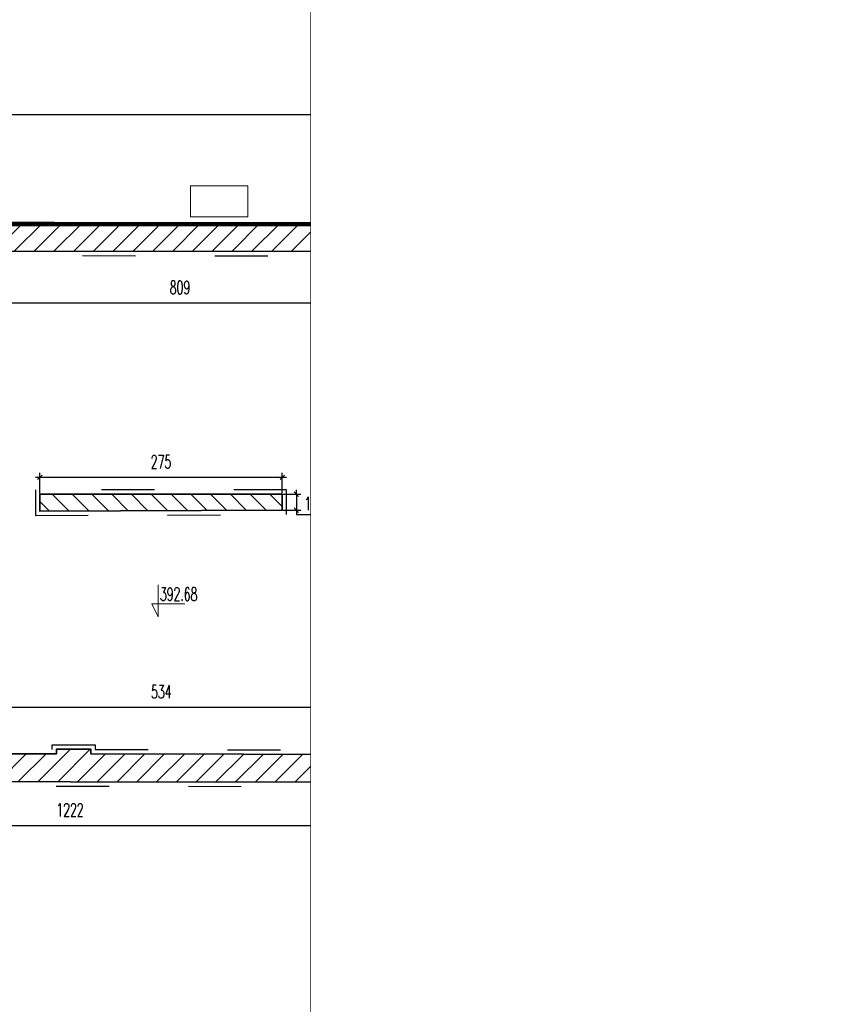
# Model space of a CAD drawing. Header units: millimetres. Extents: x 19887 to 192597, y -14203 to 39042.
# Tile 158 of 256: x 49668 to 51688, y -9455 to -6998. Entities that reach past the tile are written whole.
import ezdxf

# ---------------------------------------------------------------- set-up
doc = ezdxf.new("R2010")
doc.units = ezdxf.units.MM
doc.set_wipeout_variables(frame=1)
doc.linetypes.add('ACAD_ISO03W100', pattern=[30, 12, -18])
doc.linetypes.add('DASHED2', pattern=[9.525, 6.35, -3.175])
doc.layers.get('Defpoints').update_dxf_attribs({"color": 4})
for name, color, linetype in [('A_DBA-RAMKI', 6, 'Continuous'), ('A_DBA-WYMIAR', 1, 'Continuous'), ('Basen_rzut_poziom_1_widok', 252, 'Continuous'), ('Sufit podwieszany', 252, 'Continuous'), ('Wymiarowanie', 3, 'Continuous'), ('Wypełnienie', 252, 'Continuous')]:
    doc.layers.add(name, color=color, linetype=linetype)
for name, color, linetype, lineweight in [('Basen_rzut_poziom_1_obrys', 252, 'Continuous', 35), ('koty wysokościowe', 252, 'Continuous', 0), ('Schody', 252, 'Continuous', 5), ('Tabela', 1, 'Continuous', 0)]:
    doc.layers.add(name, color=color, linetype=linetype, lineweight=lineweight)
doc.styles.add('ROMANS', font='romans.shx', dxfattribs={"width": 0.6})
doc.styles.get("Standard").update_dxf_attribs({"font": 'arial.ttf'})
doc.dimstyles.new('000001FB70622F18', dxfattribs={"dimtxt": 20, "dimasz": 5, "dimexe": 5, "dimexo": 1, "dimgap": 20, "dimtad": 1, "dimtoh": 1, "dimdec": 0, "dimtxsty": 'Standard', "dimblk": 'OBLIQUE', "dimcen": 0, "dimdle": 5, "dimclrd": 252, "dimclre": 252, "dimclrt": 252, "dimadec": 0, "dimazin": 0, "dimtfac": 1, "dimtdec": 0, "dimtmove": 0, "dimatfit": 3, "dimldrblk": 'OBLIQUE', "dimfxl": 150, "dimfxlon": 1, "dimlwd": 25, "dimlwe": 25, "dimarcsym": 1})
pattern_1 = [(45, (-31599.654, -23084.227), (-11.22532, 11.22532), [])]

# ---------------------------------------------------------------- blocks, each defined once
blk = doc.blocks.new('_Oblique')
at = {"color": 0, "linetype": 'ByBlock', "lineweight": -2}
blk.add_line((-0.5, -0.5), (0.5, 0.5), dxfattribs=at)
blk = doc.blocks.new('*D606')
at = {"layer": 'Defpoints', "color": 0}
for p in [(408.5, -3823.1), (1217.6, -3822.8), (1217.6, -3881.6)]:
    blk.add_point(p, dxfattribs=at)
at = {"layer": 'Wymiarowanie', "color": 252, "linetype": 'Continuous', "lineweight": 25}
for p, q in [((408.5, -3824.1), (408.5, -3886.6)), ((1217.6, -3823.8), (1217.6, -3886.6)), ((403.5, -3881.6), (1222.6, -3881.6))]:
    blk.add_line(p, q, dxfattribs=at)
at = {"layer": 'Wymiarowanie', "color": 252, "linetype": 'ByBlock', "lineweight": 25, "xscale": 5, "yscale": 5, "zscale": 5, "rotation": 180}
blk.add_blockref('_Oblique', (408.5, -3881.6), dxfattribs=at)
at = {"layer": 'Wymiarowanie', "color": 252, "linetype": 'ByBlock', "lineweight": 25, "xscale": 5, "yscale": 5, "zscale": 5}
blk.add_blockref('_Oblique', (1217.6, -3881.6), dxfattribs=at)
at = {"layer": 'Wymiarowanie', "color": 252, "insert": (813, -3864.1), "char_height": 15, "attachment_point": 5, "style": 'ROMANS'}
blk.add_mtext('809', dxfattribs=at)
blk = doc.blocks.new('*D608')
at = {"layer": 'Defpoints', "color": 0}
for p in [(1217.6, -3822.8), (1229.4, -3822.8), (1229.4, -3881.6)]:
    blk.add_point(p, dxfattribs=at)
at = {"layer": 'Wymiarowanie', "color": 252, "linetype": 'Continuous', "lineweight": 25}
for p, q in [((1217.6, -3823.8), (1217.6, -3886.6)), ((1229.4, -3823.8), (1229.4, -3886.6)), ((1212.6, -3881.6), (1234.4, -3881.6)), ((1217.6, -3881.6), (1212.6, -3881.6)), ((1318.8, -3916.6), (1223.5, -3881.6)), ((1229.4, -3881.6), (1234.4, -3881.6)), ((1352.1, -3916.6), (1318.8, -3916.6))]:
    blk.add_line(p, q, dxfattribs=at)
at = {"layer": 'Wymiarowanie', "color": 252, "linetype": 'ByBlock', "lineweight": 25, "xscale": 5, "yscale": 5, "zscale": 5}
blk.add_blockref('_Oblique', (1217.6, -3881.6), dxfattribs=at)
at = {"layer": 'Wymiarowanie', "color": 252, "linetype": 'ByBlock', "lineweight": 25, "xscale": 5, "yscale": 5, "zscale": 5, "rotation": 180}
blk.add_blockref('_Oblique', (1229.4, -3881.6), dxfattribs=at)
at = {"layer": 'Wymiarowanie', "color": 252, "insert": (1335.4, -3899.1), "char_height": 15, "attachment_point": 5, "style": 'ROMANS'}
blk.add_mtext('12', dxfattribs=at)
blk = doc.blocks.new('*D609')
at = {"layer": 'Defpoints', "color": 0}
for p in [(1229.4, -3822.8), (2344.3, -3822.5), (2344.3, -3880.7)]:
    blk.add_point(p, dxfattribs=at)
at = {"layer": 'Wymiarowanie', "color": 252, "linetype": 'Continuous', "lineweight": 25}
for p, q in [((1229.4, -3823.8), (1229.4, -3885.7)), ((2344.3, -3823.5), (2344.3, -3885.7)), ((1224.4, -3880.7), (2349.3, -3880.7))]:
    blk.add_line(p, q, dxfattribs=at)
at = {"layer": 'Wymiarowanie', "color": 252, "linetype": 'ByBlock', "lineweight": 25, "xscale": 5, "yscale": 5, "zscale": 5, "rotation": 180}
blk.add_blockref('_Oblique', (1229.4, -3880.7), dxfattribs=at)
at = {"layer": 'Wymiarowanie', "color": 252, "linetype": 'ByBlock', "lineweight": 25, "xscale": 5, "yscale": 5, "zscale": 5}
blk.add_blockref('_Oblique', (2344.3, -3880.7), dxfattribs=at)
at = {"layer": 'Wymiarowanie', "color": 252, "insert": (1786.8, -3863.2), "char_height": 15, "attachment_point": 5, "style": 'ROMANS'}
blk.add_mtext('1115', dxfattribs=at)
blk = doc.blocks.new('*D688')
at = {"layer": 'Defpoints', "color": 0}
for p in [(524.9, -4340.2), (1058.7, -4340.2), (1058.7, -4340.2)]:
    blk.add_point(p, dxfattribs=at)
at = {"layer": 'Wymiarowanie', "color": 252, "linetype": 'Continuous', "lineweight": 25}
for p, q in [((519.9, -4340.2), (1063.7, -4340.2)), ((524.9, -4339.2), (524.9, -4335.2)), ((1058.7, -4339.2), (1058.7, -4335.2))]:
    blk.add_line(p, q, dxfattribs=at)
at = {"layer": 'Wymiarowanie', "color": 252, "linetype": 'ByBlock', "lineweight": 25, "xscale": 5, "yscale": 5, "zscale": 5, "rotation": 180}
blk.add_blockref('_Oblique', (524.9, -4340.2), dxfattribs=at)
at = {"layer": 'Wymiarowanie', "color": 252, "linetype": 'ByBlock', "lineweight": 25, "xscale": 5, "yscale": 5, "zscale": 5}
blk.add_blockref('_Oblique', (1058.7, -4340.2), dxfattribs=at)
at = {"layer": 'Wymiarowanie', "color": 252, "insert": (791.8, -4322.7), "char_height": 15, "attachment_point": 5, "style": 'ROMANS'}
blk.add_mtext('534', dxfattribs=at)
blk = doc.blocks.new('*D687')
at = {"layer": 'Defpoints', "color": 0}
for p in [(1058.7, -4340.2), (1072.4, -4340.2), (1072.4, -4340.2)]:
    blk.add_point(p, dxfattribs=at)
at = {"layer": 'Wymiarowanie', "color": 252, "linetype": 'Continuous', "lineweight": 25}
for p, q in [((1024.2, -4313.7), (1057.9, -4313.7)), ((1057.9, -4313.7), (1065.5, -4340.2)), ((1053.7, -4340.2), (1077.4, -4340.2)), ((1058.7, -4340.2), (1053.7, -4340.2)), ((1058.7, -4339.2), (1058.7, -4335.2)), ((1072.4, -4339.2), (1072.4, -4335.2)), ((1072.4, -4340.2), (1077.4, -4340.2))]:
    blk.add_line(p, q, dxfattribs=at)
at = {"layer": 'Wymiarowanie', "color": 252, "linetype": 'ByBlock', "lineweight": 25, "xscale": 5, "yscale": 5, "zscale": 5}
blk.add_blockref('_Oblique', (1058.7, -4340.2), dxfattribs=at)
at = {"layer": 'Wymiarowanie', "color": 252, "linetype": 'ByBlock', "lineweight": 25, "xscale": 5, "yscale": 5, "zscale": 5, "rotation": 180}
blk.add_blockref('_Oblique', (1072.4, -4340.2), dxfattribs=at)
at = {"layer": 'Wymiarowanie', "color": 252, "insert": (1041.1, -4296.2), "char_height": 15, "attachment_point": 5, "style": 'ROMANS'}
blk.add_mtext('14', dxfattribs=at)
blk = doc.blocks.new('*D689')
at = {"layer": 'Defpoints', "color": 0}
for p in [(1072.4, -4340.2), (1216.8, -4337.7), (1216.8, -4340.2)]:
    blk.add_point(p, dxfattribs=at)
at = {"layer": 'Wymiarowanie', "color": 252, "linetype": 'Continuous', "lineweight": 25}
for p, q in [((1067.4, -4340.2), (1221.8, -4340.2)), ((1072.4, -4339.2), (1072.4, -4335.2)), ((1216.8, -4338.7), (1216.8, -4345.2))]:
    blk.add_line(p, q, dxfattribs=at)
at = {"layer": 'Wymiarowanie', "color": 252, "linetype": 'ByBlock', "lineweight": 25, "xscale": 5, "yscale": 5, "zscale": 5, "rotation": 180}
blk.add_blockref('_Oblique', (1072.4, -4340.2), dxfattribs=at)
at = {"layer": 'Wymiarowanie', "color": 252, "linetype": 'ByBlock', "lineweight": 25, "xscale": 5, "yscale": 5, "zscale": 5}
blk.add_blockref('_Oblique', (1216.8, -4340.2), dxfattribs=at)
at = {"layer": 'Wymiarowanie', "color": 252, "insert": (1144.6, -4322.7), "char_height": 15, "attachment_point": 5, "style": 'ROMANS'}
blk.add_mtext('144', dxfattribs=at)
blk = doc.blocks.new('*D690')
at = {"layer": 'Defpoints', "color": 0}
for p in [(1216.8, -4337.7), (1229.4, -4338), (1229.4, -4340.2)]:
    blk.add_point(p, dxfattribs=at)
at = {"layer": 'Wymiarowanie', "color": 252, "linetype": 'Continuous', "lineweight": 25}
for p, q in [((1211.8, -4340.2), (1234.4, -4340.2)), ((1216.8, -4340.2), (1211.8, -4340.2)), ((1216.8, -4338.7), (1216.8, -4345.2)), ((1238.3, -4366.6), (1223.1, -4340.2)), ((1229.4, -4339), (1229.4, -4345.2)), ((1229.4, -4340.2), (1234.4, -4340.2)), ((1271.6, -4366.6), (1238.3, -4366.6))]:
    blk.add_line(p, q, dxfattribs=at)
at = {"layer": 'Wymiarowanie', "color": 252, "linetype": 'ByBlock', "lineweight": 25, "xscale": 5, "yscale": 5, "zscale": 5}
blk.add_blockref('_Oblique', (1216.8, -4340.2), dxfattribs=at)
at = {"layer": 'Wymiarowanie', "color": 252, "linetype": 'ByBlock', "lineweight": 25, "xscale": 5, "yscale": 5, "zscale": 5, "rotation": 180}
blk.add_blockref('_Oblique', (1229.4, -4340.2), dxfattribs=at)
at = {"layer": 'Wymiarowanie', "color": 252, "insert": (1254.9, -4349.1), "char_height": 15, "attachment_point": 5, "style": 'ROMANS'}
blk.add_mtext('13', dxfattribs=at)
blk = doc.blocks.new('*D691')
at = {"layer": 'Defpoints', "color": 0}
for p in [(1229.4, -4338), (2337.7, -4340.2), (2337.7, -4393.1)]:
    blk.add_point(p, dxfattribs=at)
at = {"layer": 'Wymiarowanie', "color": 252, "linetype": 'Continuous', "lineweight": 25}
for p, q in [((1224.4, -4340.2), (2342.7, -4340.2)), ((1229.4, -4339), (1229.4, -4345.2)), ((2337.7, -4392.1), (2337.7, -4335.2))]:
    blk.add_line(p, q, dxfattribs=at)
at = {"layer": 'Wymiarowanie', "color": 252, "linetype": 'ByBlock', "lineweight": 25, "xscale": 5, "yscale": 5, "zscale": 5, "rotation": 180}
blk.add_blockref('_Oblique', (1229.4, -4340.2), dxfattribs=at)
at = {"layer": 'Wymiarowanie', "color": 252, "linetype": 'ByBlock', "lineweight": 25, "xscale": 5, "yscale": 5, "zscale": 5}
blk.add_blockref('_Oblique', (2337.7, -4340.2), dxfattribs=at)
at = {"layer": 'Wymiarowanie', "color": 252, "insert": (1783.6, -4322.7), "char_height": 15, "attachment_point": 5, "style": 'ROMANS'}
blk.add_mtext('1108', dxfattribs=at)
blk = doc.blocks.new('*D728')
at = {"layer": 'Defpoints', "color": 0}
for p in [(1229.4, -3823.8), (1229.4, -4063), (1277.7, -4063)]:
    blk.add_point(p, dxfattribs=at)
at = {"layer": 'Wymiarowanie', "color": 252, "linetype": 'Continuous', "lineweight": 25}
for p, q in [((1277.7, -3818.8), (1277.7, -4068)), ((1230.4, -3823.8), (1282.7, -3823.8)), ((1230.4, -4063), (1282.7, -4063))]:
    blk.add_line(p, q, dxfattribs=at)
at = {"layer": 'Wymiarowanie', "color": 252, "linetype": 'ByBlock', "lineweight": 25, "xscale": 5, "yscale": 5, "zscale": 5}
for p, rotation in [((1277.7, -3823.8), 90), ((1277.7, -4063), 270)]:
    blk.add_blockref('_Oblique', p, dxfattribs=dict(at, rotation=rotation))
at = {"layer": 'Wymiarowanie', "color": 252, "insert": (1260.2, -3943.4), "char_height": 15, "attachment_point": 5, "rotation": 90, "style": 'ROMANS'}
blk.add_mtext('239', dxfattribs=at)
blk = doc.blocks.new('*D674')
at = {"layer": 'Defpoints', "color": 0}
for p in [(1229.4, -4063), (1229.2, -4157.6), (1277.7, -4157.6)]:
    blk.add_point(p, dxfattribs=at)
at = {"layer": 'Wymiarowanie', "color": 252, "linetype": 'Continuous', "lineweight": 25}
for p, q in [((1230.4, -4063), (1282.7, -4063)), ((1277.7, -4058), (1277.7, -4162.6)), ((1230.2, -4157.6), (1282.7, -4157.6))]:
    blk.add_line(p, q, dxfattribs=at)
at = {"layer": 'Wymiarowanie', "color": 252, "linetype": 'ByBlock', "lineweight": 25, "xscale": 5, "yscale": 5, "zscale": 5}
for p, rotation in [((1277.7, -4063), 90), ((1277.7, -4157.6), 270)]:
    blk.add_blockref('_Oblique', p, dxfattribs=dict(at, rotation=rotation))
at = {"layer": 'Wymiarowanie', "color": 252, "insert": (1260.2, -4110.3), "char_height": 15, "attachment_point": 5, "rotation": 90, "style": 'ROMANS'}
blk.add_mtext('95', dxfattribs=at)
blk = doc.blocks.new('*D724')
at = {"layer": 'Defpoints', "color": 0}
for p in [(1229.2, -4157.6), (1229.5, -4395.4), (1277.7, -4395.4)]:
    blk.add_point(p, dxfattribs=at)
at = {"layer": 'Wymiarowanie', "color": 252, "linetype": 'Continuous', "lineweight": 25}
for p, q in [((1277.7, -4152.6), (1277.7, -4400.4)), ((1230.2, -4157.6), (1282.7, -4157.6)), ((1230.5, -4395.4), (1282.7, -4395.4))]:
    blk.add_line(p, q, dxfattribs=at)
at = {"layer": 'Wymiarowanie', "color": 252, "linetype": 'ByBlock', "lineweight": 25, "xscale": 5, "yscale": 5, "zscale": 5}
for p, rotation in [((1277.7, -4157.6), 90), ((1277.7, -4395.4), 270)]:
    blk.add_blockref('_Oblique', p, dxfattribs=dict(at, rotation=rotation))
at = {"layer": 'Wymiarowanie', "color": 252, "insert": (1260.2, -4276.5), "char_height": 15, "attachment_point": 5, "rotation": 90, "style": 'ROMANS'}
blk.add_mtext('238', dxfattribs=at)
blk = doc.blocks.new('*D729')
at = {"layer": 'Defpoints', "color": 0}
for p in [(1072.4, -4158), (1106.8, -4158), (1072.4, -4395.4)]:
    blk.add_point(p, dxfattribs=at)
at = {"layer": 'Wymiarowanie', "color": 252, "linetype": 'Continuous', "lineweight": 25}
for p, q in [((1106.8, -4400.4), (1106.8, -4153)), ((1073.4, -4158), (1111.8, -4158)), ((1073.4, -4395.4), (1111.8, -4395.4))]:
    blk.add_line(p, q, dxfattribs=at)
at = {"layer": 'Wymiarowanie', "color": 252, "linetype": 'ByBlock', "lineweight": 25, "xscale": 5, "yscale": 5, "zscale": 5}
for p, rotation in [((1106.8, -4158), 90), ((1106.8, -4395.4), 270)]:
    blk.add_blockref('_Oblique', p, dxfattribs=dict(at, rotation=rotation))
at = {"layer": 'Wymiarowanie', "color": 252, "insert": (1089.3, -4276.7), "char_height": 15, "attachment_point": 5, "rotation": 90, "style": 'ROMANS'}
blk.add_mtext('237', dxfattribs=at)
blk = doc.blocks.new('*D731')
at = {"layer": 'Defpoints', "color": 0}
for p in [(1091.3, -4064.9), (1095.6, -4064.9), (1072.4, -4158)]:
    blk.add_point(p, dxfattribs=at)
at = {"layer": 'Wymiarowanie', "color": 252, "linetype": 'Continuous', "lineweight": 25}
for p, q in [((1092.3, -4064.9), (1100.6, -4064.9)), ((1095.6, -4163), (1095.6, -4059.9)), ((1073.4, -4158), (1100.6, -4158))]:
    blk.add_line(p, q, dxfattribs=at)
at = {"layer": 'Wymiarowanie', "color": 252, "linetype": 'ByBlock', "lineweight": 25, "xscale": 5, "yscale": 5, "zscale": 5}
for p, rotation in [((1095.6, -4064.9), 90.00000000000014), ((1095.6, -4158), 270.0000000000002)]:
    blk.add_blockref('_Oblique', p, dxfattribs=dict(at, rotation=rotation))
at = {"layer": 'Wymiarowanie', "color": 252, "insert": (1078.1, -4111.4), "char_height": 15, "attachment_point": 5, "rotation": 90, "style": 'ROMANS'}
blk.add_mtext('93', dxfattribs=at)
blk = doc.blocks.new('*D732')
at = {"layer": 'Defpoints', "color": 0}
for p in [(1091.3, -4043.4), (1095.6, -4043.4), (1091.3, -4064.9)]:
    blk.add_point(p, dxfattribs=at)
at = {"layer": 'Wymiarowanie', "color": 252, "linetype": 'Continuous', "lineweight": 25}
for p, q in [((1092.3, -4043.4), (1100.6, -4043.4)), ((1095.6, -4069.9), (1095.6, -4038.4)), ((989.6, -4048), (1021.6, -4048)), ((1021.6, -4048), (1095.6, -4054.2)), ((1092.3, -4064.9), (1100.6, -4064.9))]:
    blk.add_line(p, q, dxfattribs=at)
at = {"layer": 'Wymiarowanie', "color": 252, "linetype": 'ByBlock', "lineweight": 25, "xscale": 5, "yscale": 5, "zscale": 5}
for p, rotation in [((1095.6, -4043.4), 90), ((1095.6, -4064.9), 270)]:
    blk.add_blockref('_Oblique', p, dxfattribs=dict(at, rotation=rotation))
at = {"layer": 'Wymiarowanie', "color": 252, "insert": (1005.6, -4030.5), "char_height": 15, "attachment_point": 5, "style": 'ROMANS'}
blk.add_mtext('21', dxfattribs=at)
blk = doc.blocks.new('*D733')
at = {"layer": 'Defpoints', "color": 0}
for p in [(1091.3, -4043.4), (1216.2, -4043.4), (1216.2, -4080.8)]:
    blk.add_point(p, dxfattribs=at)
at = {"layer": 'Wymiarowanie', "color": 252, "linetype": 'Continuous', "lineweight": 25}
for p, q in [((1091.3, -4044.4), (1091.3, -4085.8)), ((1216.2, -4044.4), (1216.2, -4085.8)), ((1086.3, -4080.8), (1221.2, -4080.8))]:
    blk.add_line(p, q, dxfattribs=at)
at = {"layer": 'Wymiarowanie', "color": 252, "linetype": 'ByBlock', "lineweight": 25, "xscale": 5, "yscale": 5, "zscale": 5, "rotation": 180}
blk.add_blockref('_Oblique', (1091.3, -4080.8), dxfattribs=at)
at = {"layer": 'Wymiarowanie', "color": 252, "linetype": 'ByBlock', "lineweight": 25, "xscale": 5, "yscale": 5, "zscale": 5}
blk.add_blockref('_Oblique', (1216.2, -4080.8), dxfattribs=at)
at = {"layer": 'Wymiarowanie', "color": 252, "insert": (1158.3, -4063.3), "char_height": 15, "attachment_point": 5, "style": 'ROMANS'}
blk.add_mtext('125', dxfattribs=at)
blk = doc.blocks.new('*D730')
at = {"layer": 'Defpoints', "color": 0}
for p in [(1217.6, -4006.7), (1060.2, -4028.4), (1217.6, -4028.4)]:
    blk.add_point(p, dxfattribs=at)
at = {"layer": 'Wymiarowanie', "color": 252, "linetype": 'Continuous', "lineweight": 25}
for p, q in [((1055.2, -4006.7), (1222.6, -4006.7)), ((1060.2, -4027.4), (1060.2, -4001.7)), ((1217.6, -4027.4), (1217.6, -4001.7))]:
    blk.add_line(p, q, dxfattribs=at)
at = {"layer": 'Wymiarowanie', "color": 252, "linetype": 'ByBlock', "lineweight": 25, "xscale": 5, "yscale": 5, "zscale": 5}
for p, rotation in [((1060.2, -4006.7), 180.0002921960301), ((1217.6, -4006.7), 0.0002921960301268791)]:
    blk.add_blockref('_Oblique', p, dxfattribs=dict(at, rotation=rotation))
at = {"layer": 'Wymiarowanie', "color": 252, "insert": (1138.9, -3989.2), "char_height": 15, "attachment_point": 5, "rotation": 0.0003, "style": 'ROMANS'}
blk.add_mtext('157', dxfattribs=at)
blk = doc.blocks.new('*D735')
at = {"layer": 'Defpoints', "color": 0}
for p in [(929, -4079.4), (654, -4098.7), (929, -4098.6)]:
    blk.add_point(p, dxfattribs=at)
at = {"layer": 'Wymiarowanie', "color": 252, "linetype": 'Continuous', "lineweight": 25}
for p, q in [((654, -4097.7), (654, -4074.4)), ((929, -4097.6), (929, -4074.4)), ((649, -4079.4), (934, -4079.4))]:
    blk.add_line(p, q, dxfattribs=at)
at = {"layer": 'Wymiarowanie', "color": 252, "linetype": 'ByBlock', "lineweight": 25, "xscale": 5, "yscale": 5, "zscale": 5}
for p, rotation in [((654, -4079.4), 180.0164104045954), ((929, -4079.4), 0.01641040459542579)]:
    blk.add_blockref('_Oblique', p, dxfattribs=dict(at, rotation=rotation))
at = {"layer": 'Wymiarowanie', "color": 252, "insert": (791.5, -4061.9), "char_height": 15, "attachment_point": 5, "rotation": 0.0164, "style": 'ROMANS'}
blk.add_mtext('275', dxfattribs=at)
blk = doc.blocks.new('*D736')
at = {"layer": 'Defpoints', "color": 0}
for p in [(929, -4098.6), (929.1, -4116.8), (945, -4116.7)]:
    blk.add_point(p, dxfattribs=at)
at = {"layer": 'Wymiarowanie', "color": 252, "linetype": 'Continuous', "lineweight": 25}
for p, q in [((930, -4098.6), (950, -4098.5)), ((945, -4098.6), (945, -4093.6)), ((945, -4098.6), (945, -4116.7)), ((930.1, -4116.8), (950, -4116.7)), ((945, -4116.7), (945.1, -4121.7)), ((945.1, -4121.7), (968.4, -4121.7))]:
    blk.add_line(p, q, dxfattribs=at)
at = {"layer": 'Wymiarowanie', "color": 252, "linetype": 'ByBlock', "lineweight": 25, "xscale": 5, "yscale": 5, "zscale": 5}
for p, rotation in [((945, -4098.6), 270.2052291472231), ((945, -4116.7), 90.20522914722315)]:
    blk.add_blockref('_Oblique', p, dxfattribs=dict(at, rotation=rotation))
at = {"layer": 'Wymiarowanie', "color": 252, "insert": (961.7, -4109.2), "char_height": 15, "attachment_point": 5, "style": 'ROMANS'}
blk.add_mtext('18', dxfattribs=at)
blk = doc.blocks.new('*D783')
at = {"layer": 'Defpoints', "color": 0}
for p in [(77.4, -4424), (1299.2, -4424), (1299.2, -4474.4)]:
    blk.add_point(p, dxfattribs=at)
at = {"layer": 'Wymiarowanie', "color": 252, "linetype": 'Continuous', "lineweight": 25}
for p, q in [((77.4, -4425), (77.4, -4479.4)), ((1299.2, -4425), (1299.2, -4479.4)), ((72.4, -4474.4), (1304.2, -4474.4))]:
    blk.add_line(p, q, dxfattribs=at)
at = {"layer": 'Wymiarowanie', "color": 252, "linetype": 'ByBlock', "lineweight": 25, "xscale": 5, "yscale": 5, "zscale": 5, "rotation": 180}
blk.add_blockref('_Oblique', (77.4, -4474.4), dxfattribs=at)
at = {"layer": 'Wymiarowanie', "color": 252, "linetype": 'ByBlock', "lineweight": 25, "xscale": 5, "yscale": 5, "zscale": 5}
blk.add_blockref('_Oblique', (1299.2, -4474.4), dxfattribs=at)
at = {"layer": 'Wymiarowanie', "color": 252, "insert": (688.3, -4456.9), "char_height": 15, "attachment_point": 5, "style": 'ROMANS'}
blk.add_mtext('1222', dxfattribs=at)
blk = doc.blocks.new('*D784')
at = {"layer": 'Defpoints', "color": 0}
for p in [(1299.2, -4424), (1497.1, -4462.2), (1497.1, -4489.4)]:
    blk.add_point(p, dxfattribs=at)
at = {"layer": 'Wymiarowanie', "color": 252, "linetype": 'Continuous', "lineweight": 25}
for p, q in [((1299.2, -4425), (1299.2, -4494.4)), ((1497.1, -4463.2), (1497.1, -4494.4)), ((1294.2, -4489.4), (1502.1, -4489.4))]:
    blk.add_line(p, q, dxfattribs=at)
at = {"layer": 'Wymiarowanie', "color": 252, "linetype": 'ByBlock', "lineweight": 25, "xscale": 5, "yscale": 5, "zscale": 5, "rotation": 180}
blk.add_blockref('_Oblique', (1299.2, -4489.4), dxfattribs=at)
at = {"layer": 'Wymiarowanie', "color": 252, "linetype": 'ByBlock', "lineweight": 25, "xscale": 5, "yscale": 5, "zscale": 5}
blk.add_blockref('_Oblique', (1497.1, -4489.4), dxfattribs=at)
at = {"layer": 'Wymiarowanie', "color": 252, "insert": (1398.2, -4471.9), "char_height": 15, "attachment_point": 5, "style": 'ROMANS'}
blk.add_mtext('198', dxfattribs=at)
blk = doc.blocks.new('*D785')
at = {"layer": 'Defpoints', "color": 0}
for p in [(1809.5, -4424.2), (1497.1, -4462.2), (1809.5, -4489.4)]:
    blk.add_point(p, dxfattribs=at)
at = {"layer": 'Wymiarowanie', "color": 252, "linetype": 'Continuous', "lineweight": 25}
for p, q in [((1809.5, -4425.2), (1809.5, -4494.4)), ((1497.1, -4463.2), (1497.1, -4494.4)), ((1492.1, -4489.4), (1814.5, -4489.4))]:
    blk.add_line(p, q, dxfattribs=at)
at = {"layer": 'Wymiarowanie', "color": 252, "linetype": 'ByBlock', "lineweight": 25, "xscale": 5, "yscale": 5, "zscale": 5, "rotation": 180}
blk.add_blockref('_Oblique', (1497.1, -4489.4), dxfattribs=at)
at = {"layer": 'Wymiarowanie', "color": 252, "linetype": 'ByBlock', "lineweight": 25, "xscale": 5, "yscale": 5, "zscale": 5}
blk.add_blockref('_Oblique', (1809.5, -4489.4), dxfattribs=at)
at = {"layer": 'Wymiarowanie', "color": 252, "insert": (1653.3, -4471.9), "char_height": 15, "attachment_point": 5, "style": 'ROMANS'}
blk.add_mtext('312', dxfattribs=at)
blk = doc.blocks.new('*D1017')
at = {"layer": 'Defpoints', "color": 0}
for p in [(3082.3, -3667.7), (-188.6, -3790.9), (3082.3, -3793.4)]:
    blk.add_point(p, dxfattribs=at)
at = {"layer": 'Wymiarowanie', "color": 252, "linetype": 'Continuous', "lineweight": 25}
for p, q in [((-188.6, -3789.9), (-188.6, -3662.7)), ((3082.3, -3792.4), (3082.3, -3662.7)), ((-193.6, -3667.7), (3087.3, -3667.7))]:
    blk.add_line(p, q, dxfattribs=at)
at = {"layer": 'Wymiarowanie', "color": 252, "linetype": 'ByBlock', "lineweight": 25, "xscale": 5, "yscale": 5, "zscale": 5, "rotation": 180}
blk.add_blockref('_Oblique', (-188.6, -3667.7), dxfattribs=at)
at = {"layer": 'Wymiarowanie', "color": 252, "linetype": 'ByBlock', "lineweight": 25, "xscale": 5, "yscale": 5, "zscale": 5}
blk.add_blockref('_Oblique', (3082.3, -3667.7), dxfattribs=at)
at = {"layer": 'Wymiarowanie', "color": 252, "insert": (1446.9, -3650.2), "char_height": 15, "attachment_point": 5, "style": 'ROMANS'}
blk.add_mtext('3271', dxfattribs=at)
blk = doc.blocks.new('G$CF5E15B28')
at = {"layer": 'Wypełnienie'}
h = blk.add_hatch(dxfattribs=at)
h.set_pattern_fill('ANSI31', color=253, scale=5, angle=90)
h.set_pattern_definition(pattern_1)
h.paths.add_polyline_path([(2527.8, -3792.9), (385.5, -3790.8), (385.5, -3821.9), (390.8, -3821.6), (392, -3911.6), (408, -3911.6), (408.5, -3823.1), (1217.6, -3822.8), (1217.6, -4029.4), (1060.2, -4028.4), (1060.2, -4064.9), (1091.3, -4064.9), (1091.3, -4043.4), (1216.2, -4043.4), (1216.2, -4063), (1229.4, -4063), (1229.4, -3822.8), (2344.3, -3822.5), (2342.3, -4063.7), (2467.7, -4063.7), (2464.4, -4396.6), (2455.3, -4396.6), (2455.9, -4416.9), (2453.7, -4416.9), (2453.7, -4424.3), (2581.4, -4423.9), (2581.4, -4414.9), (2578.5, -4414.9), (2579, -4396.2), (2506, -4396.2), (2505.7, -4368.4), (2476.6, -4368.7), (2481.5, -4046.9), (2354.3, -4047.2), (2356.9, -3822.5), (2527.8, -3822.3)])
h = blk.add_hatch(dxfattribs=at)
h.set_pattern_fill('ANSI31', color=253, scale=5, angle=90)
h.set_pattern_definition(pattern_1)
h.paths.add_polyline_path([(1497.1, -4424.2), (1809.5, -4424.2), (1811.2, -4463.7), (1939.1, -4462.8), (1939.1, -4424), (2222.2, -4424), (2222.2, -4436.4), (2251.3, -4436.4), (2251.3, -4423.5), (2358.6, -4423.5), (2358.6, -4417.1), (2355.4, -4417.1), (2357.9, -4157.6), (2341.2, -4157.6), (2337.7, -4393.1), (1229.5, -4395.4), (1229.2, -4157.6), (1216.6, -4157.6), (1216.9, -4395.4), (1072.4, -4395.4), (1072.4, -4158), (1058.7, -4158), (1058.7, -4393.8), (711.9, -4393.2), (711.9, -4387.9), (672.9, -4387.9), (672.9, -4393.2), (524.9, -4393.2), (524.9, -4050.7), (495.5, -4050.7), (495.5, -4069.3), (509.5, -4069.3), (509.5, -4166.6), (389.4, -4166.6), (389.4, -4180.9), (510.4, -4179.5), (511.6, -4393.2), (113.5, -4393.6), (113.3, -4271.1), (81.7, -4271.2), (82, -4377.5), (63, -4377.5), (63, -4414.7), (77.4, -4414.7), (77.4, -4424), (1299.2, -4425.6), (1299.2, -4462.2), (1497.1, -4462.2)])
h = blk.add_hatch(dxfattribs=at)
h.set_pattern_fill('ANSI31', color=253, scale=5, angle=90)
h.set_pattern_definition([(135, (11069.844, 39345.104), (-11.22532, -11.22532), [])])
h.paths.add_polyline_path([(654, -4098.7), (654, -4117.7), (929, -4116.8), (929, -4098.6)])
at = {"layer": 'Basen_rzut_poziom_1_obrys', "color": 253, "elevation": 0}
for points in [[(385.5, -3821.9), (385.5, -3790.8), (2527.8, -3792.9)], [(1060.2, -4028.4), (1217.6, -4029.4), (1217.6, -3822.8), (408.5, -3823.1), (408, -3911.6), (392, -3911.6), (390.8, -3821.6), (385.5, -3821.9)], [(1060.2, -4028.4), (1060.2, -4064.9), (1091.3, -4064.9), (1091.3, -4043.4), (1216.2, -4043.4), (1216.2, -4063), (1229.4, -4063), (1229.4, -3822.8), (2344.3, -3822.5)], [(389.4, -4180.9), (389.4, -4166.6), (509.5, -4166.6), (509.5, -4069.3), (495.5, -4069.3), (495.5, -4050.7), (524.9, -4050.7), (524.9, -4393.2), (672.9, -4393.2), (672.9, -4387.9), (711.9, -4387.9), (711.9, -4393.2), (1058.7, -4393.8), (1058.7, -4158), (1072.4, -4158), (1072.4, -4395.4), (1216.9, -4395.4), (1216.6, -4157.6), (1229.2, -4157.6), (1229.5, -4395.4)], [(654, -4098.7), (654, -4117.7), (929, -4116.8), (929, -4098.6), (654, -4098.7)], [(654, -4098.7), (654, -4117.7), (929, -4116.8), (929, -4098.6), (654, -4098.7)], [(1229.5, -4390.4), (1229.5, -4390.4)], [(1229.5, -4395.4), (2337.7, -4393.1)], [(1234.5, -4395.4), (1234.5, -4395.4)], [(77.4, -4424), (1299.2, -4425.6), (1299.2, -4462.2), (1497.1, -4462.2)], [(1497.1, -4462.2), (1497.1, -4424.2), (1809.5, -4424.2), (1811.2, -4463.7)]]:
    blk.add_lwpolyline(points, dxfattribs=at)
at = {"layer": 'Basen_rzut_poziom_1_widok', "color": 253, "linetype": 'ACAD_ISO03W100', "ltscale": 5, "elevation": 0}
for points in [[(1058.7, -4158), (1060.2, -4064.9)], [(1072.4, -4158), (1073.9, -4064.9)], [(1216.6, -4157.6), (1216.6, -4063)], [(1229.2, -4157.6), (1229.2, -4063)]]:
    blk.add_lwpolyline(points, dxfattribs=at)
at = {"layer": 'koty wysokościowe', "color": 253, "elevation": 0}
for points in [[(1100, -4178.5), (1100, -4214.7)], [(1092.5, -4199.7), (1100, -4199.7)], [(1100, -4214.7), (1092.5, -4199.7)], [(1100, -4199.7), (1130, -4199.7)], [(788.4, -4201.6), (788.4, -4237.9)], [(780.9, -4222.9), (788.4, -4222.9)], [(788.4, -4237.9), (780.9, -4222.9)], [(788.4, -4222.9), (818.4, -4222.9)]]:
    blk.add_lwpolyline(points, dxfattribs=at)
at = {"layer": 'Schody', "color": 253, "elevation": 0}
for points in [[(889.9, -3783.8), (824.9, -3783.8), (824.9, -3748.8), (889.9, -3748.8)], [(1169.9, -3783.8), (1104.9, -3783.8), (1104.9, -3748.8), (1169.9, -3748.8)], [(1469.9, -3783.8), (1404.9, -3783.8), (1404.9, -3748.8), (1469.9, -3748.8)]]:
    blk.add_lwpolyline(points, close=True, dxfattribs=at)
at = {"layer": 'Sufit podwieszany', "color": 253, "linetype": 'ACAD_ISO03W100', "ltscale": 5, "elevation": 0}
for points in [[(1055.2, -4023.4), (1212.6, -4024.4), (1212.6, -3828.8), (413.5, -3828.1), (412.9, -3916.6), (387, -3916.6), (385.9, -3826.8), (385.7, -3826.9)], [(1055.2, -4023.4), (1055.2, -4069.9), (1096.3, -4069.9), (1096.3, -4048.4), (1211.2, -4048.4), (1211.2, -4068), (1234.4, -4068), (1234.4, -3828.8), (2339.2, -3827.5)], [(384.4, -4185.9), (384.4, -4161.6), (504.5, -4161.6), (504.5, -4074.3), (490.5, -4074.3), (490.5, -4045.7), (529.9, -4045.7), (529.9, -4388.2), (667.9, -4388.2), (667.9, -4382.9), (716.9, -4382.9), (716.9, -4388.2), (1053.7, -4388.8), (1053.7, -4153), (1077.4, -4153), (1077.4, -4390.4), (1211.9, -4390.4), (1211.6, -4152.6), (1234.2, -4152.6), (1234.5, -4390.4)], [(1234.5, -4390.4), (2332.8, -4388.1)], [(72.5, -4429), (1294.2, -4430.6), (1294.2, -4467.2), (1502.1, -4467.2)], [(1502.1, -4467.2), (1502.1, -4429.2), (1804.7, -4429.2), (1806.4, -4468.8)]]:
    blk.add_lwpolyline(points, dxfattribs=at)
blk.add_lwpolyline([(649, -4093.7), (649, -4122.8), (934, -4121.7), (934, -4093.6)], close=True, dxfattribs=at)
at = {"layer": 'koty wysokościowe', "color": 253, "char_height": 15, "width": 21553.284, "attachment_point": 1, "style": 'ROMANS'}
for s, insert in [('391.68', (1101.9, -4181.4, 0)), ('392.68', (790.3, -4204.6, 0))]:
    blk.add_mtext(s, dxfattribs=dict(at, insert=insert))
at = {"layer": 'Wymiarowanie', "color": 253}
for base, p1, p2, angle, override, picture, middle in [((3082.3, -3667.7, 0), (-188.6, -3790.9, 0), (3082.3, -3793.4, 0), 0, {"dimtxt": 15, "dimgap": 10, "dimtxsty": 'ROMANS'}, '*D1017', (1446.9, -3650.2, 0)), ((1217.6, -3881.6, 0), (408.5, -3823.1, 0), (1217.6, -3822.8, 0), 0, {"dimtxt": 15, "dimgap": 10, "dimtxsty": 'ROMANS', "dimtmove": 1}, '*D606', (813, -3864.1, 0)), ((2344.3, -3880.7, 0), (1229.4, -3822.8, 0), (2344.3, -3822.5, 0), 0, {"dimtxt": 15, "dimgap": 10, "dimtxsty": 'ROMANS', "dimtmove": 1}, '*D609', (1786.8, -3863.2, 0)), ((1095.6, -4064.9, 0), (1072.4, -4158, 0), (1091.3, -4064.9, 0), 270, {"dimtxt": 15, "dimgap": 10, "dimtxsty": 'ROMANS', "dimtmove": 1}, '*D731', (1078.1, -4111.4, 0)), ((1277.7, -4157.6, 0), (1229.4, -4063, 0), (1229.2, -4157.6, 0), 90, {"dimtxt": 15, "dimgap": 10, "dimtxsty": 'ROMANS', "dimtmove": 1}, '*D674', (1260.2, -4110.3, 0)), ((1277.7, -4395.4, 0), (1229.2, -4157.6, 0), (1229.5, -4395.4, 0), 90, {"dimtxt": 15, "dimgap": 10, "dimtxsty": 'ROMANS', "dimtmove": 1}, '*D724', (1260.2, -4276.5, 0)), ((1058.7, -4340.2, 0), (524.9, -4340.2, 0), (1058.7, -4340.2, 0), 0, {"dimtxt": 15, "dimgap": 10, "dimtxsty": 'ROMANS', "dimtmove": 1}, '*D688', (791.8, -4322.7, 0)), ((1216.8, -4340.2, 0), (1072.4, -4340.2, 0), (1216.8, -4337.7, 0), 0, {"dimtxt": 15, "dimgap": 10, "dimtxsty": 'ROMANS', "dimtmove": 1}, '*D689', (1144.6, -4322.7, 0)), ((2337.7, -4340.2, 0), (1229.4, -4338, 0), (2337.7, -4393.1, 0), 0, {"dimtxt": 15, "dimgap": 10, "dimtxsty": 'ROMANS', "dimtmove": 1}, '*D691', (1783.6, -4322.7, 0)), ((1299.2, -4474.4, 0), (77.4, -4424, 0), (1299.2, -4424, 0), 0, {"dimtxt": 15, "dimgap": 10, "dimtxsty": 'ROMANS'}, '*D783', (688.3, -4456.9, 0)), ((1497.1, -4489.4, 0), (1299.2, -4424, 0), (1497.1, -4462.2, 0), 0, {"dimtxt": 15, "dimgap": 10, "dimtxsty": 'ROMANS', "dimtmove": 1}, '*D784', (1398.2, -4471.9, 0)), ((1809.5, -4489.4, 0), (1497.1, -4462.2, 0), (1809.5, -4424.2, 0), 0, {"dimtxt": 15, "dimgap": 10, "dimtxsty": 'ROMANS', "dimtmove": 1}, '*D785', (1653.3, -4471.9, 0))]:
    dim = blk.add_linear_dim(base=base, p1=p1, p2=p2, angle=angle, dimstyle='000001FB70622F18', override=override, dxfattribs=at)
    dim.commit()
    dim.dimension.update_dxf_attribs({"geometry": picture, "text_midpoint": middle})
for p1, p2, distance, picture, middle in [((1229.4, -3823.8, 0), (1229.4, -4063, 0), 48.3, '*D728', (1260.2, -3943.4, 0)), ((1060.2, -4028.4, 0), (1217.6, -4028.4, 0), 21.8, '*D730', (1138.9, -3989.2, 0)), ((654, -4098.7, 0), (929, -4098.6, 0), 19.3, '*D735', (791.5, -4061.9, 0)), ((929, -4098.6, 0), (929.1, -4116.8, 0), 15.9, '*D736', (961.7, -4109.2, 0)), ((1072.4, -4395.4, 0), (1072.4, -4158, 0), -34.4, '*D729', (1089.3, -4276.7, 0))]:
    dim = blk.add_aligned_dim(p1=p1, p2=p2, distance=distance, dimstyle='000001FB70622F18', override={"dimtxt": 15, "dimgap": 10, "dimtxsty": 'ROMANS'}, dxfattribs=at)
    dim.commit()
    dim.dimension.update_dxf_attribs({"geometry": picture, "text_midpoint": middle})
for base, p1, p2, angle, override, picture, middle, dimtype in [((1229.4, -3881.6, 0), (1217.6, -3822.8, 0), (1229.4, -3822.8, 0), 0, {"dimtxt": 15, "dimgap": 10, "dimtxsty": 'ROMANS', "dimtmove": 1}, '*D608', (1328.8, -3916.6, 0), 160), ((1095.6489, -4043.4293, 0), (1091.2551, -4064.9064, 0), (1091.2551, -4043.4293, 0), 270, {"dimtxt": 15, "dimgap": 10, "dimtxsty": 'ROMANS', "dimtmove": 1}, '*D732', (1011.5649, -4047.9751, 0), 160), ((1216.2, -4080.8, 0), (1091.3, -4043.4, 0), (1216.2, -4043.4, 0), 0, {"dimtxt": 15, "dimgap": 10, "dimtxsty": 'ROMANS'}, '*D733', (1158.3, -4080.8, 0), 161), ((1072.4, -4340.2, 0), (1058.7, -4340.2, 0), (1072.4, -4340.2, 0), 0, {"dimtxt": 15, "dimgap": 10, "dimtxsty": 'ROMANS', "dimtmove": 1}, '*D687', (1047.9, -4313.7, 0), 160), ((1229.4, -4340.2, 0), (1216.8, -4337.7, 0), (1229.4, -4338, 0), 0, {"dimtxt": 15, "dimgap": 10, "dimtxsty": 'ROMANS', "dimtmove": 1}, '*D690', (1248.3, -4366.6, 0), 160)]:
    dim = blk.add_linear_dim(base=base, p1=p1, p2=p2, angle=angle, dimstyle='000001FB70622F18', override=override, dxfattribs=at)
    dim.commit()
    dim.dimension.update_dxf_attribs({"geometry": picture, "text_midpoint": middle, "dimtype": dimtype})

msp = doc.modelspace()

# ---------------------------------------------------------------- linework, layer by layer
at = {"layer": 'A_DBA-RAMKI', "color": 210, "linetype": 'DASHED2', "ltscale": 10, "const_width": 11, "elevation": 0}
msp.add_lwpolyline([(53463, -7511.2), (47862.8, -7505.7)], dxfattribs=at)
at = {"layer": 'Tabela'}
for points in [[(50394.6, -11810.4), (60894.6, -11810.4), (60894.6, -4385.4), (50394.6, -4385.4)], [(50894.6, -11685.4), (60769.6, -11685.4), (60769.6, -4510.4), (50894.6, -4510.4)]]:
    msp.add_lwpolyline(points, close=True, dxfattribs=at)

# ---------------------------------------------------------------- block references
at = {"xscale": 2.2, "yscale": 2.2, "zscale": 2.2}
msp.add_blockref('G$CF5E15B28', (48279.4, 835.1, 0), dxfattribs=at)

# ---------------------------------------------------------------- next in the draw order: wipeouts: each hides what was drawn before it
msp.add_wipeout([(50894.6, -11685.4), (50894.6, -11810.4), (60894.6, -11810.4), (60894.6, -4385.4), (50394.6, -4385.4), (50394.6, -11810.4), (50894.6, -11810.4), (50894.6, -11685.4), (60769.6, -11685.4), (60769.6, -4510.4), (50894.6, -4510.4)]).dxf.layer = 'A_DBA-WYMIAR'

doc.saveas('drawing.dxf')
